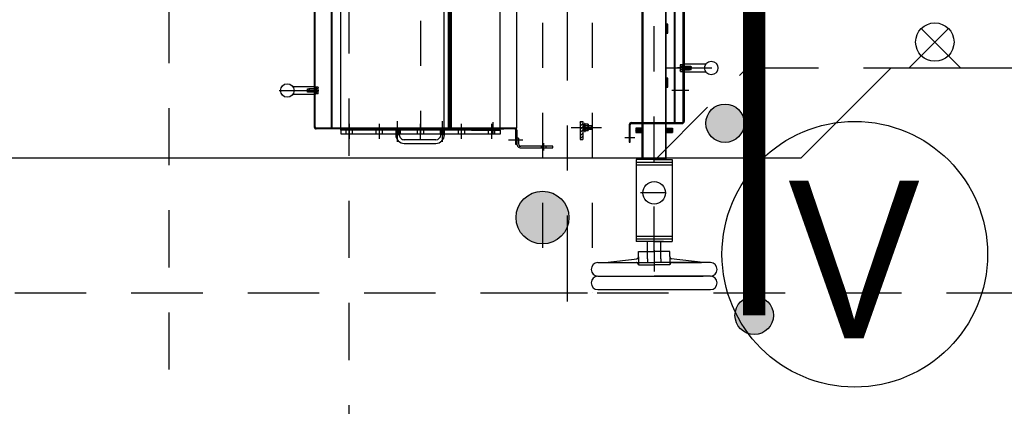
# Model space of a CAD drawing. Header units: metres. Extents: x -5 to 93, y -48 to 79.
# Tile 72 of 91: x 82.453 to 84.64, y 9.822 to 10.681. Entities that reach past the tile are written whole.
import ezdxf
from ezdxf.enums import TextEntityAlignment as Align

# ---------------------------------------------------------------- set-up
doc = ezdxf.new("R2010")
doc.units = ezdxf.units.M
doc.header["$LTSCALE"] = 0.05
for name, pattern in [('AM_ISO08W050x2', [9, 6, -0.75, 1.5, -0.75]), ('STRICHPUNKT', [25.4, 12.7, -6.35, 0, -6.35]), ('STRICHPUNKT2', [12.7, 6.35, -3.175, 0, -3.175]), ('VERDECKT', [9.525, 6.35, -3.175]), ('VERDECKT2', [4.7625, 3.175, -1.5875])]:
    doc.linetypes.add(name, pattern=pattern)
for name, color, linetype in [('A_Achse', 9, 'STRICHPUNKT2'), ('A_Ansicht', 2, 'Continuous'), ('A_Sanitär', 4, 'Continuous'), ('A_Schraffur', 9, 'Continuous'), ('A_Text', 5, 'Continuous'), ('A_Unsichtbar', 7, 'VERDECKT'), ('A_Unsichtbar-über', 253, 'VERDECKT')]:
    doc.layers.add(name, color=color, linetype=linetype)
doc.styles.add('Arial', font='arial.ttf', dxfattribs={"width": 0.9})

# ---------------------------------------------------------------- blocks, each defined once
blk = doc.blocks.new('Rechen-MDS300-d')
for p, q in [((-208.5, 937.9), (-208.5, 985.9)), ((-190.5, 985.9), (-190.5, 937.9)), ((233, 996.1), (233, 980.1)), ((263, 996.1), (263, 871.1)), ((263, 996.1), (263, 980.1)), ((293, 746.1), (293, 996.1)), ((293, 996.1), (293, 996.1)), ((-199.5, 904.3), (-199.5, 965.9)), ((233, 980.1), (224.3, 909.2)), ((233, 980.1), (233, 936.9)), ((233.3, 912.9), (233, 976.1)), ((263, 746.1), (263, 980.1)), ((-203.5, 952.9), (-199.5, 954)), ((-203.5, 937.9), (-203.5, 952.9)), ((-203.5, 952.9), (-195.5, 952.9)), ((-203.5, 949.6), (-202.8, 950.3)), ((-203.5, 938.3), (-203.5, 949.6)), ((-195.5, 949.6), (-203.5, 949.6)), ((-203.2, 937.9), (-203.2, 952.9)), ((-202.8, 938.3), (-202.8, 950.3)), ((-196.3, 950.3), (-202.8, 950.3)), ((-195.5, 952.9), (-199.5, 954)), ((-199.5, 951.4), (-199.5, 922.7)), ((-196.3, 938.3), (-196.3, 950.3)), ((-196.3, 950.3), (-195.5, 949.6)), ((-195.8, 952.9), (-195.8, 937.9)), ((-195.5, 952.9), (-195.5, 937.9)), ((-195.5, 938.3), (-195.5, 949.6)), ((-1418.5, 937.9), (-80.5, 937.9)), ((-80.5, 935.9), (-1418.5, 935.9)), ((-190.5, 937.9), (-208.5, 937.9)), ((-207.5, 935.9), (-191.5, 935.9)), ((-207.5, 934.7), (-207.5, 935.9)), ((-191.5, 934.7), (-207.5, 934.7)), ((-207.5, 934.7), (-207.1, 934.3)), ((-191.9, 934.3), (-207.1, 934.3)), ((-207, 929.6), (-207, 933.7)), ((-205.3, 933.7), (-207, 933.7)), ((-207, 929.6), (-206, 929)), ((-206, 929), (-193, 929)), ((-205.3, 933.7), (-205.3, 934.3)), ((-205.3, 934.3), (-203.5, 934.3)), ((-193.7, 933.7), (-205.3, 933.7)), ((-195.5, 938.3), (-203.5, 938.3)), ((-202.8, 938.3), (-203.5, 934.3)), ((-203.5, 938.3), (-203.5, 934.3)), ((-195.5, 937.9), (-203.5, 937.9)), ((-203.5, 934.3), (-203.5, 934.3)), ((-203.5, 934.3), (-195.5, 934.3)), ((-203.3, 929.6), (-203.3, 933.7)), ((-196.3, 938.3), (-195.5, 934.3)), ((-195.8, 929.6), (-195.8, 933.7)), ((-195.5, 938.3), (-195.5, 934.3)), ((-195.5, 934.3), (-195.5, 934.3)), ((-195.5, 934.3), (-193.7, 934.3)), ((-193.7, 933.7), (-193.7, 934.3)), ((-192, 933.7), (-193.7, 933.7)), ((-192, 929.6), (-193, 929)), ((-192, 929.6), (-192, 933.7)), ((-191.5, 934.7), (-191.9, 934.3)), ((-191.5, 935.9), (-191.5, 934.7)), ((-78, 820.4), (-78, 933.4)), ((-76, 820.4), (-76, 933.4)), ((233, 936.9), (233, 871.1)), ((-78, 917.9), (-1421, 917.9)), ((-1421, 915.9), (-78, 915.9)), ((-68, 898.1), (-1406, 898.1)), ((-57.6, 912.1), (-66, 903.7)), ((-59.7, 912.1), (-66, 905.8)), ((-61.8, 912.1), (-66, 907.9)), ((-64, 912.1), (-66, 910)), ((-56, 911.5), (-66, 901.5)), ((-56, 909.4), (-66, 899.4)), ((-56, 907.3), (-65.2, 898.1)), ((-56, 905.2), (-63.1, 898.1)), ((-56, 903.1), (-61, 898.1)), ((-56, 900.9), (-58.9, 898.1)), ((-56, 898.8), (-56.8, 898.1)), ((219.6, 906.1), (208, 906.1)), ((208, 906.1), (208, 871.1)), ((219.6, 906.1), (238, 906.1)), ((238, 906.1), (238, 886.1)), ((224.3, 886.1), (233, 886.1)), ((238, 886.1), (238, 871.1)), ((208, 836.1), (208, 871.1)), ((224.3, 856.1), (233, 856.1)), ((233, 805.2), (233, 871.1)), ((238, 856.1), (238, 871.1)), ((238, 836.1), (238, 856.1)), ((263, 746.1), (263, 871.1)), ((-68, 844.1), (-1406, 844.1)), ((-56.3, 844.1), (-66, 834.4)), ((-58.5, 844.1), (-66, 836.5)), ((-60.6, 844.1), (-66, 838.6)), ((-62.7, 844.1), (-66, 840.8)), ((-64.8, 844.1), (-66, 842.9)), ((-56, 842.3), (-66, 832.3)), ((-56, 840.2), (-66, 830.2)), ((-56, 838), (-64, 830.1)), ((-56, 835.9), (-61.9, 830.1)), ((-56, 833.8), (-59.7, 830.1)), ((-56, 831.7), (-57.6, 830.1)), ((219.6, 836.1), (208, 836.1)), ((220.1, 836.1), (238, 836.1)), ((233, 762.1), (224.3, 833)), ((-34.5, 817.9), (-73.5, 817.9)), ((-73.5, 815.9), (-34.5, 815.9)), ((-34.5, 815.9), (-34.5, 817.9)), ((233.3, 829.2), (233, 796)), ((233, 762.1), (233, 805.2)), ((233, 746.1), (233, 762.1)), ((-74.6, 724.2), (-73.6, 724.4)), ((-74.6, 724.2), (-74.6, 718.1)), ((-60.6, 724.4), (-73.6, 724.4)), ((-72.8, 724.4), (-61.5, 724.4)), ((-70.4, 732.4), (-71.1, 731.7)), ((-71.1, 731.7), (-63.1, 731.7)), ((-71.1, 731.7), (-71.1, 724.4)), ((-71.1, 726.9), (-71.1, 720.4)), ((-70.9, 724.2), (-70.9, 718.1)), ((-70.4, 732.4), (-63.9, 732.4)), ((-70.4, 732.4), (-70.4, 724.4)), ((-70.4, 726.9), (-70.4, 720.4)), ((-63.9, 732.4), (-63.9, 724.4)), ((-63.9, 732.4), (-63.1, 731.7)), ((-63.9, 726.9), (-63.9, 720.4)), ((-63.4, 724.2), (-63.4, 718.1)), ((-63.1, 731.7), (-63.1, 724.4)), ((-63.1, 726.9), (-63.1, 720.4)), ((-59.6, 724.2), (-60.6, 724.4)), ((-59.6, 724.2), (-59.6, 718.1)), ((-80.6, 712.4), (-71.6, 712.4)), ((-77, 706.4), (-80.6, 710)), ((-69.9, 706.4), (-75.9, 712.4)), ((-74.6, 718.1), (-75.7, 717.6)), ((-58.8, 717.6), (-75.5, 717.6)), ((-58.8, 716.4), (-75.5, 716.4)), ((-71.6, 712.4), (-61.5, 712.4)), ((-71.5, 713.9), (-71.5, 712.4)), ((-71.5, 712.4), (-62.7, 712.4)), ((-70.6, 716.4), (-70.4, 716.2)), ((-67.1, 714.9), (-70.5, 714.9)), ((-70.4, 716.1), (-70.4, 714.9)), ((-67.1, 716.2), (-70.2, 716.2)), ((-62.9, 706.4), (-68.9, 712.4)), ((-67.1, 716.2), (-64.1, 716.2)), ((-67.1, 714.9), (-63.7, 714.9)), ((-63.9, 716.1), (-63.9, 714.9)), ((-63.6, 716.4), (-63.8, 716.2)), ((-62.7, 713.9), (-62.7, 712.4)), ((-55.8, 706.4), (-61.8, 712.4)), ((-59.6, 718.1), (-58.5, 717.6)), ((-48.7, 706.4), (-54.7, 712.4)), ((-41.7, 706.4), (-47.7, 712.4)), ((-40.6, 706.4), (-40.6, 712.4)), ((-26.1, 645.9), (-26.1, 574.9)), ((-22.1, 645.9), (-26.1, 645.9)), ((-22.1, 574.9), (-22.1, 645.9)), ((-26.1, 630.7), (-22.1, 630.7)), ((-26.1, 620.3), (-22.1, 620.3)), ((-43.5, 569.9), (-31.1, 569.9)), ((-43.5, 569.9), (-43.5, 565.9)), ((-26.1, 570.9), (-26.1, 574.9)), ((-66, 565.9), (-1433, 565.9)), ((-66, 565.9), (-66, 120.4)), ((-64, 561.4), (-64, 120.4)), ((-52.4, 565.9), (-35.5, 565.9)), ((-31.1, 565.9), (-43.5, 565.9)), ((-61.5, 529.2), (-741.5, 529.2)), ((-64, 537), (-66, 537)), ((-66, 537), (-66, 504.9)), ((-64, 530), (-66, 532)), ((-64, 524.4), (-66, 526.4)), ((-64, 535.7), (-65.4, 537)), ((-64, 504.9), (-64, 537)), ((-53.5, 529.6), (-61.5, 529.6)), ((-61.5, 529.6), (-61.5, 174.6)), ((-61.5, 465.1), (-61.5, 529.2)), ((-53.5, 174.6), (-53.5, 529.6)), ((-64, 518.7), (-66, 520.7)), ((-64, 513.1), (-66, 515.1)), ((-64, 507.4), (-66, 509.4)), ((-66, 504.9), (-64, 504.9)), ((-53.5, 517.1), (-61.5, 517.1)), ((-53.5, 503.1), (-61.5, 503.1)), ((-53.5, 450.3), (-61.5, 450.3)), ((-1433, 417.9), (-66, 417.9)), ((-66, 415.9), (-1433, 415.9)), ((-53.5, 436.3), (-61.5, 436.3)), ((-66, 404.9), (-66, 396.9)), ((-51, 404.9), (-66, 404.9)), ((-66, 403.4), (-66, 403.6)), ((-66, 398.4), (-66, 403.4)), ((-66, 403.4), (-57.5, 403.4)), ((-65.7, 403), (-66, 403.4)), ((-65.7, 398.8), (-66, 398.4)), ((-66, 398.4), (-57.5, 398.4)), ((-66, 398.4), (-66, 398.3)), ((-66, 396.9), (-51, 396.9)), ((-65.7, 398.8), (-65.7, 403)), ((-65.7, 403), (-57.1, 403)), ((-65.7, 398.8), (-57.1, 398.8)), ((-53.5, 396.5), (-61.5, 396.5)), ((-57.5, 403.4), (-56, 403.4)), ((-57.5, 398.4), (-56, 398.4)), ((-57.1, 403), (-51.8, 403)), ((-57.1, 398.8), (-51.8, 398.8)), ((-56, 403.4), (-56, 398.4)), ((-56, 403.4), (-55.2, 403)), ((-56, 398.4), (-55.2, 398.8)), ((-51.8, 403), (-51.8, 398.8)), ((-50.6, 400.9), (-51.8, 403)), ((-50.6, 400.9), (-51.8, 398.8)), ((-40, 385.9), (-40, 315.9)), ((-32, 315.9), (-32, 385.9)), ((-53.5, 359.1), (-61.5, 359.1)), ((-53.5, 345.1), (-61.5, 345.1)), ((-53.5, 307.6), (-61.5, 307.6)), ((-66, 304.9), (-66, 303.4)), ((-51, 304.9), (-66, 304.9)), ((-66, 303.4), (-66, 303.6)), ((-66, 303.4), (-66, 298.4)), ((-66, 303.4), (-57.5, 303.4)), ((-65.7, 303), (-66, 303.4)), ((-66, 298.4), (-66, 303.4)), ((-65.7, 298.8), (-66, 298.4)), ((-66, 298.4), (-66, 296.9)), ((-66, 298.4), (-57.5, 298.4)), ((-66, 298.4), (-66, 298.3)), ((-66, 296.9), (-51, 296.9)), ((-65.7, 298.8), (-65.7, 303)), ((-65.7, 303), (-57.1, 303)), ((-65.7, 298.8), (-57.1, 298.8)), ((-57.5, 303.4), (-56, 303.4)), ((-57.5, 298.4), (-56, 298.4)), ((-57.1, 303), (-51.8, 303)), ((-57.1, 298.8), (-51.8, 298.8)), ((-56, 303.4), (-56, 298.4)), ((-56, 303.4), (-55.2, 303)), ((-56, 298.4), (-55.2, 298.8)), ((-51.8, 303), (-51.8, 298.8)), ((-50.6, 300.9), (-51.8, 303)), ((-50.6, 300.9), (-51.8, 298.8)), ((-53.5, 267.8), (-61.5, 267.8)), ((-53.5, 253.8), (-61.5, 253.8)), ((-61.5, 239), (-61.5, 175)), ((-53.5, 201), (-61.5, 201)), ((-53.5, 187), (-61.5, 187)), ((-61.5, 175), (-741.5, 175)), ((-61.5, 174.6), (-53.5, 174.6)), ((-68.5, 117.9), (-1430.5, 117.9)), ((-1430.5, 115.9), (-68.5, 115.9)), ((-158.5, 67.9), (-158.5, 115.9)), ((-158.5, 115.9), (-140.5, 115.9)), ((-157.5, 119.1), (-157.1, 119.5)), ((-157.5, 119.1), (-141.5, 119.1)), ((-157.5, 117.9), (-157.5, 119.1)), ((-141.5, 117.9), (-157.5, 117.9)), ((-157.1, 119.5), (-141.9, 119.5)), ((-157, 124.2), (-156, 124.8)), ((-157, 124.2), (-157, 120.1)), ((-157, 120.1), (-155.3, 120.1)), ((-143, 124.8), (-156, 124.8)), ((-155.3, 120.1), (-155.3, 119.5)), ((-155.3, 120.1), (-143.7, 120.1)), ((-153.5, 119.5), (-155.3, 119.5)), ((-153.5, 119.5), (-153.5, 119.5)), ((-145.5, 119.5), (-153.5, 119.5)), ((-152.8, 115.5), (-153.5, 119.5)), ((-153.5, 115.5), (-153.5, 119.5)), ((-153.5, 100.9), (-153.5, 115.9)), ((-153.5, 115.9), (-145.5, 115.9)), ((-153.5, 115.5), (-153.5, 104.3)), ((-153.5, 115.5), (-145.5, 115.5)), ((-153.3, 124.2), (-153.3, 120.1)), ((-153.2, 100.9), (-153.2, 115.9)), ((-152.8, 115.5), (-152.8, 103.5)), ((-146.3, 115.5), (-145.5, 119.5)), ((-146.3, 115.5), (-146.3, 103.5)), ((-145.8, 124.2), (-145.8, 120.1)), ((-145.8, 115.9), (-145.8, 100.9)), ((-145.5, 119.5), (-145.5, 119.5)), ((-143.7, 119.5), (-145.5, 119.5)), ((-145.5, 115.5), (-145.5, 119.5)), ((-145.5, 115.9), (-145.5, 100.9)), ((-145.5, 115.5), (-145.5, 104.3)), ((-143.7, 120.1), (-143.7, 119.5)), ((-143.7, 120.1), (-142, 120.1)), ((-142, 124.2), (-143, 124.8)), ((-142, 124.2), (-142, 120.1)), ((-141.5, 119.1), (-141.9, 119.5)), ((-141.5, 119.1), (-141.5, 117.9)), ((-140.5, 115.9), (-140.5, 67.9)), ((-152.8, 103.5), (-153.5, 104.3)), ((-153.5, 104.3), (-145.5, 104.3)), ((-145.5, 100.9), (-153.5, 100.9)), ((-153.5, 100.9), (-149.5, 99.9)), ((-152.8, 103.5), (-146.3, 103.5)), ((-145.5, 100.9), (-149.5, 99.9)), ((-145.5, 104.3), (-146.3, 103.5))]:
    blk.add_line(p, q)
at = {"ltscale": 0.5}
for p, q in [((-277.1, 901.1), (-297.1, 901.1)), ((-297.1, 901.1), (-297.1, 898.1)), ((-297.1, 898.1), (-277.1, 898.1)), ((-277.1, 898.1), (-277.1, 901.1)), ((-157.1, 901.1), (-177.1, 901.1)), ((-177.1, 901.1), (-177.1, 898.1)), ((-177.1, 898.1), (-157.1, 898.1)), ((-157.1, 898.1), (-157.1, 901.1)), ((-66, 912.1), (-56, 912.1)), ((-66, 898.1), (-66, 912.1)), ((-55.9, 898.1), (-66, 898.1)), ((4, 898.1), (-60, 898.1)), ((-56, 912.1), (-56, 898.1)), ((-56, 898.1), (-56, 912.1)), ((4, 911.1), (186, 911.1)), ((4, 871.1), (4, 911.1)), ((4, 898.1), (4, 844.1)), ((10, 831.1), (10, 911.1)), ((16, 831.1), (16, 911.1)), ((174, 831.1), (174, 911.1)), ((180, 831.1), (180, 911.1)), ((186, 871.1), (186, 911.1)), ((-1406, 896.1), (4, 896.1)), ((186, 892.1), (186, 850.1)), ((224.3, 886.1), (186, 886.1)), ((4, 871.1), (4, 831.1)), ((186, 871.1), (186, 831.1)), ((224.3, 856.1), (186, 856.1)), ((-1406, 846.1), (4, 846.1)), ((-66, 844.1), (-66, 830.1)), ((-55.9, 844.1), (-66, 844.1)), ((4, 844.1), (-60, 844.1)), ((-56, 830.1), (-56, 844.1)), ((-56, 844.1), (-56, 830.1)), ((-56, 830.1), (-56, 844.1)), ((-66, 830.1), (-56, 830.1)), ((4, 831.1), (78, 831.1)), ((78, 831.1), (186, 831.1)), ((-61.6, 565.9), (-29.6, 565.9)), ((-29.6, 563.9), (-61.6, 563.9)), ((-56.1, 565.9), (-56.1, 563.9)), ((-29.6, 565.9), (-29.6, 563.9)), ((-29.6, 565.9), (-29.6, 563.9)), ((-1433, 419.9), (-66, 419.9)), ((-66, 413.9), (-1433, 413.9)), ((-1433, 403.9), (-66, 403.9)), ((-66.1, 155.9), (-1433.1, 155.9)), ((-66.1, 153.9), (-1433.1, 153.9))]:
    blk.add_line(p, q, dxfattribs=at)
at = {"ltscale": 0.1}
for p, q in [((-80.6, 706.4), (-80.6, 712.4)), ((-80.6, 706.4), (-40.6, 706.4)), ((-71.6, 712.4), (-40.6, 712.4)), ((-65.6, 712.4), (-40.6, 712.4))]:
    blk.add_line(p, q, dxfattribs=at)
at = {"ltscale": 0.5}
for centre, radius in [((-199.5, 997.9), 15), ((78, 871.1), 25), ((-149.5, 55.9), 15)]:
    blk.add_circle(centre, radius, dxfattribs=at)
for centre, radius, start, end in [((248, 996.1), 15, 0.0002, 180.0002), ((278, 996.1), 15, 0.0002, 180.0002), ((-205.2, 932.3), 3.32, 244.4469, 304.4469), ((-199.5, 941.4), 12.4, 252.3875, 287.6125), ((-193.9, 932.3), 3.32, 235.5531, 295.5531), ((-80.5, 933.4), 4.5, 0, 90), ((-80.5, 933.4), 2.5, 0, 90), ((219.6, 911.1), 5, 270.0002, 338.2429), ((238, 911.1), 5, 158.2429, 270.0002), ((219.6, 831.1), 5, 21.7574, 90.0002), ((238, 831.1), 5, 90.0002, 201.7574), ((-73.5, 820.4), 4.5, 180, 270), ((-73.5, 820.4), 2.5, 180, 270), ((248, 746.1), 15, 180.0002, 0.0002), ((278, 746.1), 15, 180.0002, 0.0002), ((-72.8, 717.8), 6.66, 73.6301, 103.6301), ((-67.1, 698.2), 26.2, 81.7731, 98.2269), ((-61.5, 717.8), 6.66, 76.3699, 106.3699), ((-75.5, 717), 0.6, 115, 270), ((-72.8, 711.7), 6.66, 73.6301, 106.3699), ((-70.5, 713.9), 1, 90, 180), ((-67.1, 692.1), 26.2, 81.7731, 98.2269), ((-70.6, 716.1), 0.2, 0, 45), ((-63.7, 716.1), 0.2, 135, 180), ((-63.7, 713.9), 1, 0, 90), ((-61.5, 711.7), 6.66, 73.6301, 106.3699), ((-58.8, 717), 0.6, 270, 65), ((-31.1, 574.9), 5, 270, 0), ((-31.1, 574.9), 9, 270, 0), ((-61.6, 561.4), 4.5, 90, 180), ((-61.6, 561.4), 2.5, 90, 180), ((-51, 385.9), 19, 0, 90), ((-51, 385.9), 11, 0, 90), ((-51, 315.9), 11, 270, 0), ((-51, 315.9), 19, 270, 0), ((-155.2, 121.5), 3.32, 55.5531, 115.5531), ((-149.5, 112.4), 12.4, 72.3875, 107.6125), ((-143.9, 121.5), 3.32, 64.4469, 124.4469), ((-68.5, 120.4), 2.5, 270, 0), ((-68.5, 120.4), 4.5, 270, 0)]:
    blk.add_arc(centre, radius, start, end)
for points in [[(-66, 898.1), (-66, 900.1), (-68, 898.1)], [(-56, 898.1), (-54, 898.1), (-56, 900.1)], [(-66, 844.1), (-66, 842.1), (-68, 844.1)], [(-56, 844.1), (-54, 844.1), (-56, 842.1)], [(-56, 844.1), (-54, 844.1), (-56, 842.1)]]:
    blk.add_solid(points, dxfattribs=at)
at = {"layer": 'A_Achse', "linetype": 'AM_ISO08W050x2'}
for p, q in [((-199.5, 899), (-199.5, 1017.2)), ((-199.5, 947.9), (-199.5, 925.9)), ((-149.5, 947.9), (-149.5, 910.2)), ((-44.8, 805.9), (-44.8, 827.9)), ((-32.1, 625.5), (-16.1, 625.5)), ((-79, 512.4), (-54, 512.4))]:
    blk.add_line(p, q, dxfattribs=at)
at = {"layer": 'A_Achse'}
for p, q in [((78, 898.1), (78, 841.1)), ((208, 871.1), (-1527.9, 871.1)), ((205.1, 871.1), (253, 871.1)), ((-67.1, 686.4), (-67.1, 754.4)), ((-39.6, 547.3), (-39.6, 579.4)), ((-42.2, 510.1), (-75.4, 510.1)), ((-42.2, 443.3), (-75.4, 443.3)), ((-35.6, 400.9), (-81, 400.9)), ((-2304.4, 352.1), (-53.5, 352.1)), ((-42.2, 352.1), (-75.4, 352.1)), ((-35.6, 300.9), (-81, 300.9)), ((-42.2, 260.8), (-75.4, 260.8)), ((-42.2, 194), (-75.4, 194)), ((-149.5, 38), (-149.5, 125.7))]:
    blk.add_line(p, q, dxfattribs=at)
at = {"layer": 'A_Ansicht'}
for p, q in [((0, 898.1), (0, 1085.9)), ((0, 0), (0, 844.1))]:
    blk.add_line(p, q, dxfattribs=at)

msp = doc.modelspace()

# ---------------------------------------------------------------- hatches: boundary and pattern name
at = {"layer": 'A_Schraffur'}
h = msp.add_hatch(color=30, dxfattribs=at)
h.paths.add_polyline_path([(84.02, 10.4512), (83.9898, 10.4815, -0.414214), (84.0502, 10.4815)])
h.paths.add_polyline_path([(84.0502, 10.421), (84.02, 10.4512), (84.0502, 10.4815, -0.198912), (84.0627, 10.4512, -0.198912)])
h.paths.add_polyline_path([(84.0502, 10.421, -0.414214), (83.9898, 10.421), (84.02, 10.4512)])
h.paths.add_polyline_path([(83.9898, 10.421, -0.198912), (83.9773, 10.4512, -0.198912), (83.9898, 10.4815), (84.02, 10.4512)])
h = msp.add_hatch(color=80, dxfattribs=at)
edge = h.paths.add_edge_path()
edge.add_arc((83.6144, 10.2416), 0.0586, 0, 360)
h = msp.add_hatch(color=30, dxfattribs=at)
h.paths.add_polyline_path([(84.0848, 10.0244), (84.0546, 10.0546, -0.414214), (84.115, 10.0546)])
h.paths.add_polyline_path([(84.115, 9.9941), (84.0848, 10.0244), (84.115, 10.0546, -0.198912), (84.1276, 10.0244, -0.198912)])
h.paths.add_polyline_path([(84.115, 9.9941, -0.414214), (84.0546, 9.9941), (84.0848, 10.0244)])
h.paths.add_polyline_path([(84.0546, 9.9941, -0.198912), (84.0421, 10.0244, -0.198912), (84.0546, 10.0546), (84.0848, 10.0244)])

# ---------------------------------------------------------------- linework, layer by layer
at = {"layer": 'A_Ansicht'}
for p, q in [((84.1891, 10.3745), (84.3891, 10.5745)), ((84.3891, 10.5745), (84.5273, 10.5745)), ((82.4073, 10.3745), (84.0773, 10.3745))]:
    msp.add_line(p, q, dxfattribs=at)
for points in [[(84.3891, 10.5745), (85.3725, 10.5745), (85.9804, 11.1824)], [(84.0773, 10.3745), (84.1891, 10.3745)]]:
    msp.add_lwpolyline(points, dxfattribs=at)
at = {"layer": 'A_Sanitär'}
for p, q in [((84.429, 10.5745), (84.5163, 10.6618)), ((84.5431, 10.5745), (84.4559, 10.6618))]:
    msp.add_line(p, q, dxfattribs=at)
for centre, radius in [((84.4861, 10.6315), 0.0427), ((84.02, 10.4512), 0.0427), ((83.6144, 10.2416), 0.0586), ((84.0848, 10.0244), 0.0427)]:
    msp.add_circle(centre, radius, dxfattribs=at)
at = {"layer": 'A_Schraffur', "color": 30, "linetype": 'STRICHPUNKT', "ltscale": 0.1, "const_width": 0.05}
msp.add_lwpolyline([(84.0848, 10.0244), (84.0848, 15.5246)], dxfattribs=at)
at = {"layer": 'A_Text'}
msp.add_circle((84.3083, 10.1602), 0.2951, dxfattribs=at)
at = {"layer": 'A_Unsichtbar', "ltscale": 0.5}
msp.add_line((78.302, 10.0745), (85.2968, 10.0745), dxfattribs=at)
msp.add_lwpolyline([(83.8691, 10.3745), (83.8691, 10.3745), (84.0691, 10.5745), (84.3891, 10.5745)], dxfattribs=at)
at = {"layer": 'A_Unsichtbar-über', "linetype": 'VERDECKT2', "ltscale": 0.8}
for p, q in [((82.7843, 27.2829), (82.7843, 8.1995)), ((83.1843, 22.9911), (83.1843, 8.1995))]:
    msp.add_line(p, q, dxfattribs=at)
at = {"layer": 'A_Unsichtbar-über', "linetype": 'STRICHPUNKT', "ltscale": 0.3}
msp.add_line((83.6694, 15.6415), (83.6694, 9.9849), dxfattribs=at)
at = {"layer": 'A_Unsichtbar-über', "linetype": 'VERDECKT2', "ltscale": 0.3}
for p, q in [((83.6144, 15.4745), (83.6144, 10.0745)), ((83.7244, 15.4745), (83.7244, 10.0745)), ((83.6144, 10.0745), (83.7244, 10.0745))]:
    msp.add_line(p, q, dxfattribs=at)

# ---------------------------------------------------------------- block references
at = {"xscale": 0.0009999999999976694, "yscale": 0.0009999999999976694, "zscale": 0.0009999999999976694, "rotation": 270}
msp.add_blockref('Rechen-MDS300-d', (82.9914, 10.3745), dxfattribs=at)

# ---------------------------------------------------------------- texts
at = {"layer": 'A_Text', "style": 'Arial', "width": 0.9}
msp.add_text('V', height=0.35, dxfattribs=at).set_placement((84.3066, 10.1487), align=Align.MIDDLE)

doc.saveas('drawing.dxf')
